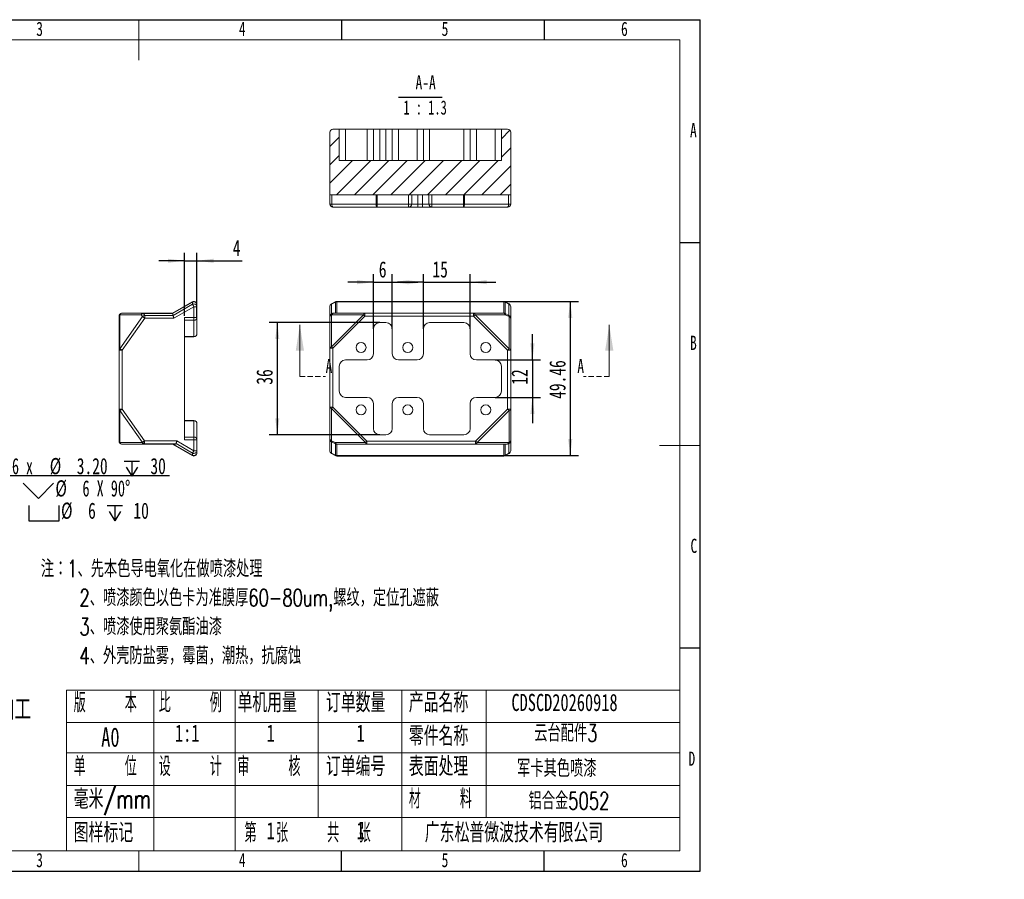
# Model space of a CAD drawing. Header units: millimetres. Extents: x 0 to 658, y -2 to 210.
# Tile 2 of 3: x 129 to 372, y -2 to 210. Entities that reach past the tile are written whole.
import ezdxf

# ---------------------------------------------------------------- set-up
doc = ezdxf.new("R2010")
doc.units = ezdxf.units.MM
doc.linetypes.add('HIDDEN', pattern=[1.905, 1.27, -0.635])
doc.layers.add('图框', color=7, linetype='Continuous')
doc.styles.add('SLDTEXTSTYLE0', font='TXT', dxfattribs={"width": 0.7})
doc.styles.add('SLDTEXTSTYLE1', font='TXT', dxfattribs={"width": 0.7, "bigfont": 'bigfont'})
doc.styles.add('SLDTEXTSTYLE3', font='TXT', dxfattribs={"width": 0.566667, "bigfont": 'bigfont'})
doc.styles.add('SLDTEXTSTYLE4', font='TXT', dxfattribs={"width": 0.633333})
doc.styles.add('SLDTEXTSTYLE5', font='TXT', dxfattribs={"width": 0.642857})
doc.dimstyles.new('SLDDIMSTYLE0', dxfattribs={"dimtxt": 4, "dimasz": 4.08, "dimexe": 0, "dimexo": 0.0625, "dimgap": 1, "dimtad": 0, "dimtih": 1, "dimtoh": 1, "dimlfac": 1.3, "dimrnd": 1e-09, "dimzin": 4, "dimdsep": 46, "dimtxsty": 'SLDTEXTSTYLE0', "dimblk1": 'NONE', "dimsah": 1, "dimcen": 0, "dimadec": 0, "dimazin": 1, "dimtfac": 1, "dimtmove": 0, "dimatfit": 3, "dimldrblk": 'NONE', "dimfxl": 0, "dimfrac": 2, "dimtolj": 1, "dimtzin": 12, "dimarcsym": 0})
doc.dimstyles.new('SLDDIMSTYLE1', dxfattribs={"dimtxt": 4, "dimasz": 4.08, "dimexe": 0, "dimexo": 0.0625, "dimgap": 1, "dimtad": 2, "dimlfac": 1.3, "dimrnd": 1e-09, "dimzin": 12, "dimdsep": 46, "dimtxsty": 'SLDTEXTSTYLE0', "dimsah": 1, "dimcen": 0.09, "dimadec": 0, "dimazin": 3, "dimtfac": 1, "dimtmove": 0, "dimatfit": 0, "dimfxl": 0, "dimfrac": 2, "dimtolj": 1, "dimtzin": 12, "dimarcsym": 0})
doc.dimstyles.new('SLDDIMSTYLE2', dxfattribs={"dimtxt": 4, "dimasz": 4.08, "dimexe": 0, "dimexo": 0.0625, "dimgap": 1, "dimtad": 2, "dimlfac": 1.3, "dimrnd": 1e-09, "dimzin": 12, "dimdsep": 46, "dimtxsty": 'SLDTEXTSTYLE0', "dimsah": 1, "dimcen": 0.09, "dimadec": 0, "dimazin": 3, "dimtfac": 1, "dimtofl": 0, "dimtmove": 0, "dimatfit": 3, "dimfxl": 0, "dimfrac": 2, "dimtolj": 1, "dimtzin": 12, "dimarcsym": 0})

# ---------------------------------------------------------------- blocks, each defined once
blk = doc.blocks.new('SW_NOTE_0')
at = {"layer": '图框', "color": 0, "attachment_point": 1, "style": 'SLDTEXTSTYLE1'}
for s, insert, char_height in [('\\M+1928D\\M+181461\\M+18141\\M+190E6\\M+1967B\\M+19046导电氧\\M+189BB\\M+18DDD\\M+198F4喷\\M+18EBD处\\M+1979D', (0, 5.46), 4.2333), ('2\\M+18141喷\\M+18EBD颜\\M+19046\\M+188C8\\M+19046卡为\\M+18F79\\M+1968C\\M+18CFA60-80um,\\M+19786纹\\M+18143\\M+192E8\\M+188CA\\M+18D45\\M+18ED5\\M+195C1', (9.53, -1.69), 4.23333), ('3\\M+18141喷\\M+18EBD\\M+18E67\\M+19770\\M+1E3DA氨酯\\M+196FB\\M+18EBD', (9.53, -8.83), 4.2333), ('4\\M+18141\\M+18A4F壳\\M+19668盐雾\\M+18143霉\\M+18BDB\\M+18143\\M+192AA热\\M+18143\\M+18D52\\M+19585蚀', (9.53, -15.98), 4.2333)]:
    blk.add_mtext(s, dxfattribs=dict(at, insert=insert, char_height=char_height))
blk = doc.blocks.new('SW_NOTE_1')
at = {"layer": '图框', "color": 0, "attachment_point": 1, "style": 'SLDTEXTSTYLE1'}
for s, insert, char_height in [('1\\M+18141\\M+1955C\\M+196CA\\M+195BD\\M+190AE\\M+18141\\M+19DD9锐\\M+18A70\\M+18141\\M+19DD9\\M+196D1\\M+18E68\\M+18141\\M+19DD9划\\M+18DAD\\M+18141\\M+19DD9变\\M+18C60', (0, 6.82), 5.29167), ('2\\M+18141\\M+18F8A\\M+1974C\\M+196A2\\M+1928D\\M+18EDA\\M+190A1\\M+18CF6\\M+18DB7\\M+18BCF\\M+188C2GB/T1084-2400f级\\M+189C1\\M+18D48', (0, -1.73), 5.29167), ('3\\M+18141\\M+196A2\\M+1928D\\M+18D45\\M+188CA\\M+18CF6\\M+18DB7\\M+18BCF\\M+188C2\\M+1817D0.1', (0, -10.29), 5.2917), ('4\\M+18141\\M+196A2\\M+1928D圆\\M+18A70\\M+18BCF为R1.5', (0, -18.85), 5.2917), ('5\\M+18141\\M+196A2\\M+1928D\\M+18EDA\\M+190A1\\M+18E51\\M+18FC6SERP\\M+195B6\\M+18C8F\\M+189C1\\M+18D48', (0, -27.4), 5.2917)]:
    blk.add_mtext(s, dxfattribs=dict(at, insert=insert, char_height=char_height))
blk = doc.blocks.new('SW_SYMBOL_HOLE_DEPTH')
at = {"layer": '图框', "color": 0}
for p, q in [((0, 875), (800, 875)), ((100, 555), (400, 75)), ((400, 875), (400, 75)), ((700, 555), (400, 75))]:
    blk.add_line(p, q, dxfattribs=at)
blk = doc.blocks.new('SW_SYMBOL_HOLE_SINK')
at = {"layer": '图框', "color": 0}
for p, q in [((0, 875), (800, 75)), ((800, 75), (1600, 875))]:
    blk.add_line(p, q, dxfattribs=at)
blk = doc.blocks.new('SW_SYMBOL_HOLE_SPOT')
at = {"layer": '图框', "color": 0}
for p, q in [((0, 875), (0, 75)), ((1600, 75), (1600, 875)), ((0, 75), (1600, 75))]:
    blk.add_line(p, q, dxfattribs=at)
blk = doc.blocks.new('_D')
at = {"layer": '图框'}
for p, q in [((115.17, 115.77), (117.48, 111.78)), ((117.48, 111.78), (125.65, 97.6)), ((125.65, 97.6), (166.11, 97.6))]:
    blk.add_line(p, q, dxfattribs=at)
blk.add_solid([(117.48, 111.78), (119.07, 107.99), (119.96, 108.5)], dxfattribs=at)
at = {"layer": '图框', "xscale": 0.004654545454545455, "yscale": 0.004654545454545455, "zscale": 0.004654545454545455}
for name, p in [('SW_SYMBOL_HOLE_DEPTH', (154.94, 97.09)), ('SW_SYMBOL_HOLE_SINK', (130.03, 91.59)), ('SW_SYMBOL_HOLE_SPOT', (131.43, 86.09)), ('SW_SYMBOL_HOLE_DEPTH', (150.75, 86.09))]:
    blk.add_blockref(name, p, dxfattribs=at)
at = {"layer": '图框', "char_height": 4, "attachment_point": 1}
for s, insert, style in [('%%c', (136.55, 101.91), 'SLDTEXTSTYLE0'), ('6 x', (127.24, 101.91), 'SLDTEXTSTYLE4'), ('3.20', (143.22, 101.91), 'SLDTEXTSTYLE0'), ('30', (161.38, 101.91), 'SLDTEXTSTYLE0'), ('%%c', (137.95, 96.41), 'SLDTEXTSTYLE0'), ('6 X 90°', (144.62, 96.41), 'SLDTEXTSTYLE5'), ('%%c', (139.34, 90.91), 'SLDTEXTSTYLE0'), ('6', (146.01, 90.91), 'SLDTEXTSTYLE0'), ('10', (157.19, 90.91), 'SLDTEXTSTYLE0')]:
    blk.add_mtext(s, dxfattribs=dict(at, insert=insert, style=style))
blk = doc.blocks.new('_NONE')
blk = doc.blocks.new('_D_6')
at = {"layer": '图框'}
for p, q in [((169.79, 136.97), (169.79, 152.54)), ((172.87, 136.58), (172.87, 152.54)), ((169.79, 150.54), (163.44, 150.54)), ((169.79, 150.54), (172.87, 150.54)), ((172.87, 150.54), (184.03, 150.54))]:
    blk.add_line(p, q, dxfattribs=at)
for points in [[(169.79, 150.54), (165.71, 151.05), (165.71, 150.03)], [(172.87, 150.54), (176.95, 150.03), (176.95, 151.05)]]:
    blk.add_solid(points, dxfattribs=at)
at = {"layer": '图框', "insert": (181.7, 155.7), "char_height": 4, "attachment_point": 1, "style": 'SLDTEXTSTYLE0'}
blk.add_mtext('4', dxfattribs=at)
blk = doc.blocks.new('_D_7')
at = {"layer": '图框'}
for p, q in [((248.53, 140.54), (266.94, 140.54)), ((264.94, 140.54), (264.94, 102.5)), ((248.53, 102.5), (266.94, 102.5))]:
    blk.add_line(p, q, dxfattribs=at)
for points in [[(264.94, 140.54), (264.43, 136.46), (265.45, 136.46)], [(264.94, 102.5), (265.45, 106.58), (264.43, 106.58)]]:
    blk.add_solid(points, dxfattribs=at)
at = {"layer": '图框', "insert": (259.78, 116.49), "char_height": 4, "attachment_point": 1, "rotation": 90, "style": 'SLDTEXTSTYLE0'}
blk.add_mtext('49.46', dxfattribs=at)
blk = doc.blocks.new('_D_8')
at = {"layer": '图框'}
for p, q in [((216.41, 133.78), (216.41, 147.26)), ((221.02, 133.78), (221.02, 147.26)), ((216.41, 145.26), (210.06, 145.26)), ((216.41, 145.26), (221.02, 145.26)), ((221.02, 145.26), (227.37, 145.26))]:
    blk.add_line(p, q, dxfattribs=at)
for points in [[(216.41, 145.26), (212.33, 145.77), (212.33, 144.75)], [(221.02, 145.26), (225.1, 144.75), (225.1, 145.77)]]:
    blk.add_solid(points, dxfattribs=at)
at = {"layer": '图框', "insert": (217.72, 150.42), "char_height": 4, "attachment_point": 1, "style": 'SLDTEXTSTYLE0'}
blk.add_mtext('6', dxfattribs=at)
blk = doc.blocks.new('_D_9')
at = {"layer": '图框'}
for p, q in [((217.95, 135.31), (190.68, 135.31)), ((192.68, 135.31), (192.68, 107.62)), ((217.95, 107.62), (190.68, 107.62))]:
    blk.add_line(p, q, dxfattribs=at)
for points in [[(192.68, 135.31), (192.17, 131.23), (193.18, 131.23)], [(192.68, 107.62), (193.18, 111.7), (192.17, 111.7)]]:
    blk.add_solid(points, dxfattribs=at)
at = {"layer": '图框', "insert": (187.52, 119.98), "char_height": 4, "attachment_point": 1, "rotation": 90, "style": 'SLDTEXTSTYLE0'}
blk.add_mtext('36', dxfattribs=at)
blk = doc.blocks.new('_D_10')
at = {"layer": '图框'}
for p, q in [((228.72, 133.78), (228.72, 147.26)), ((240.25, 133.78), (240.25, 147.26)), ((228.72, 145.26), (222.37, 145.26)), ((228.72, 145.26), (240.25, 145.26)), ((240.25, 145.26), (246.6, 145.26))]:
    blk.add_line(p, q, dxfattribs=at)
for points in [[(228.72, 145.26), (224.64, 145.77), (224.64, 144.75)], [(240.25, 145.26), (244.33, 144.75), (244.33, 145.77)]]:
    blk.add_solid(points, dxfattribs=at)
at = {"layer": '图框', "insert": (230.95, 150.42), "char_height": 4, "attachment_point": 1, "style": 'SLDTEXTSTYLE0'}
blk.add_mtext('15', dxfattribs=at)
blk = doc.blocks.new('_D_11')
at = {"layer": '图框'}
for p, q in [((255.62, 126.08), (255.62, 132.43)), ((246.41, 126.08), (257.62, 126.08)), ((255.62, 126.08), (255.62, 116.85)), ((246.41, 116.85), (257.62, 116.85)), ((255.62, 116.85), (255.62, 110.5))]:
    blk.add_line(p, q, dxfattribs=at)
for points in [[(255.62, 126.08), (256.13, 130.16), (255.11, 130.16)], [(255.62, 116.85), (255.11, 112.77), (256.13, 112.77)]]:
    blk.add_solid(points, dxfattribs=at)
at = {"layer": '图框', "insert": (250.46, 119.98), "char_height": 4, "attachment_point": 1, "rotation": 90, "style": 'SLDTEXTSTYLE0'}
blk.add_mtext('12', dxfattribs=at)
blk = doc.blocks.new('SW_NOTE_2')
at = {"layer": '图框', "color": 0}
blk.add_line((-2.76, -0.86), (7.98, -0.86), dxfattribs=at)
at = {"layer": '图框', "color": 0, "char_height": 3.5, "attachment_point": 2}
for s, insert, style in [('A-A', (3.94, 4.51), 'SLDTEXTSTYLE0'), ('1 : 1.3', (3.8, -1.7), 'SLDTEXTSTYLE5')]:
    blk.add_mtext(s, dxfattribs=dict(at, insert=insert, style=style))

msp = doc.modelspace()

# ---------------------------------------------------------------- hatches: boundary and pattern name
at = {"linetype": 'Continuous', "lineweight": 0}
h = msp.add_hatch(dxfattribs=at)
h.set_pattern_fill('ANSI31', angle=3e-322, style=0)
edge = h.paths.add_edge_path(flags=0)
edge.add_line((205.6394, 182.2275), (205.6394, 166.8428))
edge.add_line((205.6394, 166.8428), (250.2548, 166.8428))
edge.add_line((250.2548, 166.8428), (250.2548, 182.2275))
edge.add_arc((249.4856, 182.2275), 0.7692, 0, 90)
edge.add_line((249.4856, 182.9967), (247.9471, 182.9967))
edge.add_line((247.9471, 182.9967), (247.9471, 175.3044))
edge.add_line((247.9471, 175.3044), (207.9471, 175.3044))
edge.add_line((207.9471, 175.3044), (207.9471, 182.9967))
edge.add_line((207.9471, 182.9967), (206.4087, 182.9967))
edge.add_arc((206.4087, 182.2275), 0.7692, 90, 180)

# ---------------------------------------------------------------- linework, layer by layer
at = {"color": 7, "linetype": 'Continuous', "lineweight": 15}
for p, q in [((205.6394, 182.2275), (205.6394, 166.8428)), ((206.4087, 182.9967), (207.9471, 182.9967)), ((207.9471, 175.3044), (207.9471, 182.9967)), ((207.9471, 182.9967), (209.4856, 182.9967)), ((209.4856, 182.9967), (209.4856, 175.3044)), ((214.8702, 182.9967), (209.4856, 182.9967)), ((214.8702, 175.3044), (214.8702, 182.9967)), ((214.8702, 182.9967), (216.4087, 182.9967)), ((216.4087, 182.9967), (216.4087, 175.3044)), ((216.4087, 182.9967), (217.9471, 182.9967)), ((217.9471, 182.9967), (217.9471, 175.3044)), ((219.4856, 182.9967), (217.9471, 182.9967)), ((219.4856, 175.3044), (219.4856, 182.9967)), ((219.4856, 182.9967), (221.0241, 182.9967)), ((221.0241, 175.3044), (221.0241, 182.9967)), ((221.0241, 182.9967), (222.5625, 182.9967)), ((222.5625, 182.9967), (222.5625, 175.3044)), ((227.1779, 182.9967), (222.5625, 182.9967)), ((227.1779, 175.3044), (227.1779, 182.9967)), ((227.1779, 182.9967), (228.7164, 182.9967)), ((228.7164, 182.9967), (228.7164, 175.3044)), ((228.7164, 182.9967), (230.2548, 182.9967)), ((230.2548, 182.9967), (230.2548, 175.3044)), ((238.7164, 182.9967), (230.2548, 182.9967)), ((238.7164, 175.3044), (238.7164, 182.9967)), ((238.7164, 182.9967), (240.2548, 182.9967)), ((240.2548, 175.3044), (240.2548, 182.9967)), ((240.2548, 182.9967), (241.7933, 182.9967)), ((241.7933, 182.9967), (241.7933, 175.3044)), ((246.4087, 182.9967), (241.7933, 182.9967)), ((246.4087, 175.3044), (246.4087, 182.9967)), ((246.4087, 182.9967), (247.9471, 182.9967)), ((247.9471, 182.9967), (247.9471, 175.3044)), ((247.9471, 182.9967), (249.4856, 182.9967)), ((250.2548, 166.8428), (250.2548, 182.2275)), ((247.9471, 175.3044), (207.9471, 175.3044)), ((205.6394, 166.8428), (250.2548, 166.8428)), ((205.6394, 164.5351), (205.6394, 166.8428)), ((206.1439, 166.8428), (206.1439, 164.5351)), ((217.0497, 164.5351), (217.0497, 166.8428)), ((217.3145, 166.8428), (217.3145, 164.5351)), ((225.0625, 164.5351), (225.0625, 166.8428)), ((225.8317, 166.8428), (225.8317, 164.5351)), ((227.3702, 166.8428), (227.3702, 164.5351)), ((228.5241, 164.5351), (228.5241, 166.8428)), ((230.0625, 164.5351), (230.0625, 166.8428)), ((230.8317, 166.8428), (230.8317, 164.5351)), ((238.5798, 164.5351), (238.5798, 166.8428)), ((238.8446, 166.8428), (238.8446, 164.5351)), ((249.7504, 164.5351), (249.7504, 166.8428)), ((250.2548, 166.8428), (250.2548, 164.5351)), ((205.6394, 164.5351), (206.1439, 164.5351)), ((206.1439, 164.5351), (217.0497, 164.5351)), ((217.3145, 163.7659), (206.4087, 163.7659)), ((217.0497, 164.5351), (217.3145, 164.5351)), ((217.3145, 163.7659), (217.3145, 164.5351)), ((217.3145, 164.5351), (225.0625, 164.5351)), ((225.0625, 163.7659), (217.3145, 163.7659)), ((225.0625, 163.7659), (225.0625, 164.5351)), ((225.0625, 164.5351), (225.8317, 164.5351)), ((227.3702, 163.7659), (225.0625, 163.7659)), ((225.8317, 164.5351), (227.3702, 164.5351)), ((227.3702, 163.7659), (227.3702, 164.5351)), ((227.3702, 164.5351), (228.5241, 164.5351)), ((228.5241, 163.7659), (227.3702, 163.7659)), ((228.5241, 163.7659), (228.5241, 164.5351)), ((228.5241, 164.5351), (230.0625, 164.5351)), ((230.8317, 163.7659), (228.5241, 163.7659)), ((230.0625, 164.5351), (230.8317, 164.5351)), ((230.8317, 164.5351), (238.5798, 164.5351)), ((230.8317, 164.5351), (230.8317, 163.7659)), ((238.5798, 163.7659), (230.8317, 163.7659)), ((238.5798, 164.5351), (238.5798, 163.7659)), ((238.5798, 164.5351), (238.8446, 164.5351)), ((249.4856, 163.7659), (238.5798, 163.7659)), ((238.8446, 164.5351), (249.7504, 164.5351)), ((249.7504, 164.5351), (250.2548, 164.5351)), ((166.8358, 137.6212), (171.714, 140.4376)), ((171.7546, 140.3673), (166.8576, 137.54)), ((166.985, 137.0646), (171.7546, 139.8184)), ((172.0986, 139.2225), (167.1693, 136.3766)), ((171.7546, 139.8184), (171.7546, 140.3673)), ((172.0986, 136.5816), (172.0986, 139.2225)), ((172.0986, 139.2225), (172.8678, 139.2225)), ((172.8678, 139.7715), (172.8678, 139.2225)), ((172.8678, 139.2225), (172.8678, 136.5816)), ((205.6394, 136.8026), (205.6394, 139.2225)), ((206.9749, 140.4376), (206.0241, 139.8887)), ((207.0155, 140.3673), (206.0647, 139.8184)), ((206.0647, 139.8184), (206.0647, 137.4907)), ((207.0155, 137.6212), (207.0155, 140.3673)), ((248.5348, 140.5407), (207.3595, 140.5407)), ((207.3595, 140.4376), (207.3595, 137.6212)), ((248.5348, 140.4376), (207.3595, 140.4376)), ((248.5348, 137.6212), (248.5348, 140.4376)), ((248.8788, 140.3673), (248.8788, 137.54)), ((249.8296, 139.8184), (248.8788, 140.3673)), ((249.8702, 139.8887), (248.9194, 140.4376)), ((249.8296, 137.0646), (249.8296, 139.8184)), ((250.2548, 139.2225), (250.2548, 136.3766)), ((153.6371, 128.4678), (153.6371, 136.852)), ((153.8624, 137.2366), (153.8624, 128.8524)), ((159.1186, 137.2366), (153.8624, 137.2366)), ((153.8624, 128.8524), (159.4547, 136.7612)), ((154.4063, 137.6212), (159.6625, 137.6212)), ((159.9987, 136.3766), (154.4063, 128.4678)), ((159.4547, 136.7612), (159.1186, 137.2366)), ((159.6625, 137.6212), (159.6625, 137.54)), ((159.6625, 137.6212), (166.8358, 137.6212)), ((159.6625, 137.54), (159.9987, 137.0646)), ((166.8576, 137.54), (159.6625, 137.54)), ((159.9987, 136.3766), (159.9987, 137.0646)), ((159.9987, 137.0646), (166.985, 137.0646)), ((167.1693, 136.3766), (159.9987, 136.3766)), ((166.8576, 137.54), (166.985, 137.0646)), ((169.7909, 136.5816), (172.0986, 136.5816)), ((169.7909, 136.5816), (169.7909, 106.3532)), ((172.0986, 135.8594), (172.0986, 136.5816)), ((172.0986, 136.5816), (172.8678, 136.5816)), ((172.8678, 136.5816), (172.8678, 132.5828)), ((205.6394, 128.957), (205.6394, 136.8026)), ((206.0241, 129.3417), (213.919, 137.2366)), ((206.1597, 137.2366), (206.0241, 137.1873)), ((206.0241, 137.1873), (206.0241, 129.3417)), ((206.1456, 137.5255), (206.2812, 137.5749)), ((213.919, 137.2366), (206.1597, 137.2366)), ((214.3036, 136.852), (206.4087, 128.957)), ((206.5443, 137.6212), (214.3036, 137.6212)), ((214.3036, 136.852), (214.3036, 137.6212)), ((214.3036, 137.6212), (241.1014, 137.6212)), ((241.1014, 136.852), (214.3036, 136.852)), ((241.1014, 136.852), (241.1014, 137.6212)), ((241.1014, 137.6212), (248.5348, 137.6212)), ((249.4856, 128.4678), (241.1014, 136.852)), ((241.486, 137.2366), (249.8702, 128.8524)), ((248.9194, 137.2366), (241.486, 137.2366)), ((248.8788, 137.54), (249.8296, 137.0646)), ((249.8702, 136.7612), (248.9194, 137.2366)), ((249.8702, 128.8524), (249.8702, 136.7612)), ((250.2548, 136.3766), (250.2548, 128.4678)), ((172.0986, 135.8594), (169.7909, 135.8594)), ((172.0986, 131.8606), (172.0986, 135.8594)), ((216.4087, 133.7751), (216.4087, 127.6212)), ((219.4856, 135.3136), (217.9471, 135.3136)), ((221.0241, 127.6212), (221.0241, 133.7751)), ((228.7164, 133.7751), (228.7164, 127.6212)), ((238.7164, 135.3136), (230.2548, 135.3136)), ((240.2548, 127.6212), (240.2548, 133.7751)), ((169.7909, 131.8606), (172.0986, 131.8606)), ((172.0986, 131.8136), (169.7909, 131.8136)), ((172.0986, 131.8136), (172.0986, 131.8606)), ((206.4087, 128.957), (205.6394, 128.957)), ((205.6394, 114.467), (205.6394, 128.957)), ((206.4087, 128.957), (206.4087, 114.467)), ((153.6371, 128.4678), (154.4063, 128.4678)), ((153.6371, 113.9778), (153.6371, 128.4678)), ((154.4063, 128.4678), (154.4063, 113.9778)), ((249.4856, 113.9778), (249.4856, 128.4678)), ((250.2548, 128.4678), (249.4856, 128.4678)), ((250.2548, 128.4678), (250.2548, 113.9778)), ((207.9471, 124.5443), (207.9471, 118.3905)), ((214.8702, 126.0828), (209.4856, 126.0828)), ((227.1779, 126.0828), (222.5625, 126.0828)), ((246.4087, 126.0828), (241.7933, 126.0828)), ((247.9471, 118.3905), (247.9471, 124.5443)), ((209.4856, 116.852), (214.8702, 116.852)), ((222.5625, 116.852), (227.1779, 116.852)), ((241.7933, 116.852), (246.4087, 116.852)), ((206.4087, 114.467), (205.6394, 114.467)), ((205.6394, 106.5582), (205.6394, 114.467)), ((206.4087, 114.467), (214.7929, 106.0828)), ((216.4087, 115.3136), (216.4087, 109.1597)), ((221.0241, 109.1597), (221.0241, 115.3136)), ((228.7164, 115.3136), (228.7164, 109.1597)), ((240.2548, 109.1597), (240.2548, 115.3136)), ((153.6371, 113.9778), (154.4063, 113.9778)), ((153.6371, 106.0828), (153.6371, 113.9778)), ((159.41, 105.7475), (153.8624, 113.5931)), ((153.8624, 113.5931), (153.8624, 105.6982)), ((154.4063, 113.9778), (159.954, 106.1322)), ((214.4083, 105.6982), (206.0241, 114.0824)), ((206.0241, 114.0824), (206.0241, 106.1736)), ((241.5906, 106.0828), (249.4856, 113.9778)), ((249.8702, 113.5931), (241.9752, 105.6982)), ((250.2548, 113.9778), (249.4856, 113.9778)), ((249.8702, 105.7475), (249.8702, 113.5931)), ((250.2548, 113.9778), (250.2548, 106.1322)), ((169.7909, 111.1212), (172.0986, 111.1212)), ((172.0986, 111.0742), (169.7909, 111.0742)), ((172.0986, 111.0742), (172.0986, 111.1212)), ((172.0986, 107.0754), (172.0986, 111.0742)), ((172.8678, 110.352), (172.8678, 106.3532)), ((169.7909, 107.0754), (172.0986, 107.0754)), ((172.0986, 106.3532), (172.0986, 107.0754)), ((217.9471, 107.6212), (219.4856, 107.6212)), ((230.2548, 107.6212), (238.7164, 107.6212)), ((153.8624, 105.6982), (159.349, 105.6982)), ((159.893, 105.3136), (154.4063, 105.3136)), ((159.349, 105.6982), (159.41, 105.7475)), ((159.954, 105.4093), (159.893, 105.3599)), ((159.893, 105.3599), (167.6522, 105.3599)), ((159.893, 105.3136), (159.893, 105.3599)), ((167.4694, 105.3136), (159.893, 105.3136)), ((159.954, 106.1322), (167.9073, 106.1322)), ((159.954, 105.4093), (159.954, 106.1322)), ((167.7023, 105.4093), (159.954, 105.4093)), ((171.714, 102.4971), (166.8358, 105.3136)), ((166.9982, 105.3136), (171.7546, 102.5675)), ((167.7023, 105.4093), (167.6522, 105.3599)), ((171.7546, 103.1164), (167.7229, 105.4441)), ((167.9073, 106.1322), (172.0986, 103.7123)), ((172.0986, 106.3532), (169.7909, 106.3532)), ((172.0986, 103.7123), (172.0986, 106.3532)), ((172.8678, 106.3532), (172.0986, 106.3532)), ((172.8678, 106.3532), (172.8678, 103.7123)), ((205.6394, 103.7123), (205.6394, 106.5582)), ((206.0241, 106.1736), (206.9749, 105.6982)), ((207.0155, 105.3948), (206.0647, 105.8702)), ((206.0647, 105.8702), (206.0647, 103.1164)), ((206.9749, 105.6982), (214.4083, 105.6982)), ((207.0155, 102.5675), (207.0155, 105.3948)), ((214.7929, 105.3136), (207.3595, 105.3136)), ((207.3595, 105.3136), (207.3595, 102.4971)), ((214.7929, 106.0828), (241.5906, 106.0828)), ((214.7929, 105.3136), (214.7929, 106.0828)), ((241.5906, 105.3136), (214.7929, 105.3136)), ((241.5906, 105.3136), (241.5906, 106.0828)), ((249.35, 105.3136), (241.5906, 105.3136)), ((241.9752, 105.6982), (249.7346, 105.6982)), ((248.5348, 102.4971), (248.5348, 105.3136)), ((248.8788, 105.3136), (248.8788, 102.5675)), ((249.7487, 105.4093), (249.6131, 105.3599)), ((249.7346, 105.6982), (249.8702, 105.7475)), ((249.8296, 103.1164), (249.8296, 105.4441)), ((250.2548, 106.1322), (250.2548, 103.7123)), ((171.7546, 102.5675), (171.7546, 103.1164)), ((172.8678, 103.7123), (172.0986, 103.7123)), ((172.8678, 103.7123), (172.8678, 103.1633)), ((206.0241, 103.0461), (206.9749, 102.4971)), ((206.0647, 103.1164), (207.0155, 102.5675)), ((207.3595, 102.4971), (248.5348, 102.4971)), ((207.3595, 102.3941), (248.5348, 102.3941)), ((248.8788, 102.5675), (249.8296, 103.1164)), ((248.9194, 102.4971), (249.8702, 103.0461))]:
    msp.add_line(p, q, dxfattribs=at)
at = {"color": 8, "linetype": 'Continuous', "lineweight": 15}
for p, q in [((207.3595, 140.4376), (207.3595, 140.5407)), ((248.5348, 140.4376), (248.5348, 140.5407)), ((207.3595, 102.4971), (207.3595, 102.3941)), ((248.5348, 102.4971), (248.5348, 102.3941))]:
    msp.add_line(p, q, dxfattribs=at)
at = {"color": 7, "linetype": 'Continuous', "lineweight": 0}
for p, q in [((198.2501, 122.0074), (198.2501, 134.7074)), ((274.5673, 122.0074), (274.5673, 134.7074))]:
    msp.add_line(p, q, dxfattribs=at)
at = {"color": 7, "linetype": 'HIDDEN', "lineweight": 0}
for p, q in [((198.2501, 122.0074), (204.6001, 122.0074)), ((274.5673, 122.0074), (268.2173, 122.0074))]:
    msp.add_line(p, q, dxfattribs=at)
at = {"color": 7, "linetype": 'Continuous', "lineweight": 15, "flags": 128}
for points in [[(206.4087, 163.7659), (206.357, 163.7807), (206.3073, 163.8245), (206.2615, 163.8956), (206.2214, 163.9912), (206.1885, 164.1078), (206.164, 164.2408), (206.1489, 164.3851), (206.1439, 164.5351)], [(217.3145, 163.7659), (217.2628, 163.7807), (217.2131, 163.8245), (217.1674, 163.8956), (217.1272, 163.9912), (217.0943, 164.1078), (217.0698, 164.2408), (217.0548, 164.3851), (217.0497, 164.5351)], [(238.8446, 164.5351), (238.8395, 164.3851), (238.8244, 164.2408), (238.8, 164.1078), (238.767, 163.9912), (238.7269, 163.8956), (238.6811, 163.8245), (238.6314, 163.7807), (238.5798, 163.7659)], [(249.7504, 164.5351), (249.7453, 164.3851), (249.7302, 164.2408), (249.7058, 164.1078), (249.6728, 163.9912), (249.6327, 163.8956), (249.5869, 163.8245), (249.5373, 163.7807), (249.4856, 163.7659)], [(171.7546, 140.3673), (171.7452, 140.3836), (171.737, 140.3978), (171.73, 140.4099), (171.7243, 140.4198), (171.7198, 140.4276), (171.7166, 140.4332), (171.7146, 140.4365), (171.714, 140.4376)], [(172.0986, 139.2225), (172.0455, 139.3144), (171.9935, 139.4046), (171.9435, 139.4912), (171.8964, 139.5727), (171.8532, 139.6476), (171.8147, 139.7143), (171.7816, 139.7716), (171.7546, 139.8184)], [(159.9987, 136.3766), (159.9167, 136.4346), (159.8361, 136.4915), (159.7583, 136.5466), (159.6846, 136.5987), (159.6163, 136.647), (159.5545, 136.6906), (159.5004, 136.7289), (159.4547, 136.7612)], [(166.8358, 137.6212), (166.8383, 137.6121), (166.8456, 137.5848), (166.8576, 137.54)], [(166.985, 137.0646), (167.005, 136.9898), (167.0306, 136.8942), (167.061, 136.781), (167.095, 136.6541), (167.1315, 136.5177), (167.1693, 136.3766)], [(214.3036, 136.852), (214.2503, 136.9053), (214.1975, 136.9581), (214.1457, 137.0099), (214.0955, 137.0602), (214.0472, 137.1084), (214.0015, 137.1542), (213.9586, 137.1971), (213.919, 137.2366)], [(241.1014, 136.852), (241.1547, 136.9053), (241.2075, 136.9581), (241.2593, 137.0099), (241.3095, 137.0602), (241.3578, 137.1084), (241.4036, 137.1542), (241.4464, 137.1971), (241.486, 137.2366)], [(248.9194, 137.2366), (248.9294, 137.295), (248.9351, 137.3485), (248.9364, 137.3966), (248.9334, 137.4388), (248.926, 137.4746), (248.9143, 137.5036), (248.8985, 137.5255), (248.8788, 137.54)], [(249.8702, 136.7612), (249.8802, 136.8196), (249.8859, 136.8731), (249.8872, 136.9212), (249.8842, 136.9634), (249.8768, 136.9992), (249.8651, 137.0282), (249.8494, 137.0501), (249.8296, 137.0646)], [(154.4063, 128.4678), (154.3243, 128.5258), (154.2437, 128.5827), (154.1659, 128.6377), (154.0922, 128.6898), (154.0239, 128.7381), (153.9622, 128.7818), (153.908, 128.8201), (153.8624, 128.8524)], [(206.4087, 128.957), (206.3554, 129.0104), (206.3026, 129.0632), (206.2508, 129.1149), (206.2005, 129.1652), (206.1523, 129.2134), (206.1065, 129.2592), (206.0636, 129.3021), (206.0241, 129.3417)], [(249.8702, 128.8524), (249.8307, 128.8129), (249.7878, 128.77), (249.742, 128.7242), (249.6937, 128.6759), (249.6435, 128.6257), (249.5917, 128.5739), (249.5389, 128.5211), (249.4856, 128.4678)], [(206.4087, 114.467), (206.3554, 114.4137), (206.3026, 114.3609), (206.2508, 114.3091), (206.2005, 114.2589), (206.1523, 114.2106), (206.1065, 114.1648), (206.0636, 114.1219), (206.0241, 114.0824)], [(153.8624, 113.5931), (153.908, 113.6254), (153.9622, 113.6637), (154.0239, 113.7074), (154.0922, 113.7557), (154.1659, 113.8078), (154.2437, 113.8628), (154.3243, 113.9198), (154.4063, 113.9778)], [(249.8702, 113.5931), (249.8307, 113.6327), (249.7878, 113.6756), (249.742, 113.7214), (249.6937, 113.7696), (249.6435, 113.8199), (249.5917, 113.8716), (249.5389, 113.9244), (249.4856, 113.9778)], [(159.41, 105.7475), (159.4557, 105.7798), (159.5099, 105.8181), (159.5716, 105.8618), (159.6399, 105.9101), (159.7136, 105.9622), (159.7914, 106.0172), (159.872, 106.0742), (159.954, 106.1322)], [(167.9073, 106.1322), (167.8694, 105.991), (167.8329, 105.8547), (167.7989, 105.7277), (167.7686, 105.6145), (167.7429, 105.5189), (167.7229, 105.4441)], [(206.0241, 106.1736), (206.0141, 106.1152), (206.0084, 106.0617), (206.007, 106.0136), (206.0101, 105.9714), (206.0175, 105.9356), (206.0291, 105.9066), (206.0449, 105.8847), (206.0647, 105.8702)], [(206.9749, 105.6982), (206.9649, 105.6398), (206.9592, 105.5863), (206.9579, 105.5382), (206.9609, 105.496), (206.9683, 105.4602), (206.9799, 105.4312), (206.9957, 105.4093), (207.0155, 105.3948)], [(214.4083, 105.6982), (214.4478, 105.7377), (214.4907, 105.7806), (214.5365, 105.8264), (214.5847, 105.8746), (214.635, 105.9249), (214.6868, 105.9767), (214.7396, 106.0295), (214.7929, 106.0828)], [(241.9752, 105.6982), (241.9357, 105.7377), (241.8928, 105.7806), (241.847, 105.8264), (241.7988, 105.8746), (241.7485, 105.9249), (241.6967, 105.9767), (241.6439, 106.0295), (241.5906, 106.0828)], [(171.714, 102.4971), (171.7146, 102.4983), (171.7166, 102.5016), (171.7198, 102.5072), (171.7243, 102.515), (171.73, 102.5249), (171.737, 102.537), (171.7452, 102.5512), (171.7546, 102.5675)], [(171.7546, 103.1164), (171.7816, 103.1632), (171.8147, 103.2205), (171.8532, 103.2872), (171.8964, 103.3621), (171.9435, 103.4436), (171.9935, 103.5302), (172.0455, 103.6204), (172.0986, 103.7123)]]:
    msp.add_lwpolyline(points, dxfattribs=at)
at = {"color": 8, "linetype": 'Continuous', "lineweight": 15, "flags": 128}
for points in [[(206.0647, 139.8184), (206.0325, 139.8741), (206.0241, 139.8887)], [(207.0155, 140.3673), (206.9833, 140.4231), (206.9749, 140.4376)], [(248.8788, 140.3673), (248.911, 140.4231), (248.9194, 140.4376)], [(249.8296, 139.8184), (249.8618, 139.8741), (249.8702, 139.8887)], [(206.0647, 103.1164), (206.0325, 103.0607), (206.0241, 103.0461)], [(207.0155, 102.5675), (206.9833, 102.5117), (206.9749, 102.4971)], [(248.8788, 102.5675), (248.911, 102.5117), (248.9194, 102.4971)], [(249.8296, 103.1164), (249.8618, 103.0607), (249.8702, 103.0461)]]:
    msp.add_lwpolyline(points, dxfattribs=at)
at = {"color": 7, "linetype": 'Continuous', "lineweight": 15}
for centre in [(213.3317, 129.1597), (224.8702, 129.1597), (244.101, 129.1597), (213.3317, 113.7751), (224.8702, 113.7751), (244.101, 113.7751)]:
    msp.add_circle(centre, 1.2308, dxfattribs=at)
for centre, radius, start, end in [((206.4087, 182.2275), 0.7692, 90, 180), ((249.4856, 182.2275), 0.7692, 0, 90), ((206.4087, 164.5351), 0.7692, 180, 270), ((225.0625, 164.5351), 0.7692, 270, 0), ((230.8317, 164.5351), 0.7692, 180, 270), ((249.4856, 164.5351), 0.7692, 270, 0), ((172.0986, 139.7715), 0.7692, 0, 120), ((172.1045, 139.6831), 0.7684, 6.600312, 117.085357), ((172.1045, 139.1342), 0.7684, 6.600311, 117.085356), ((206.4087, 139.2225), 0.7692, 120, 180), ((206.3034, 139.1983), 0.6644, 111.061424, 177.91186), ((207.3595, 139.7715), 0.7692, 90, 120), ((207.3577, 139.5701), 0.8676, 89.879732, 113.229285), ((248.5348, 139.7715), 0.7692, 60, 90), ((248.5366, 139.57), 0.8676, 66.771021, 90.119962), ((249.5908, 139.1983), 0.6644, 2.087902, 68.938643), ((249.4856, 139.2225), 0.7692, 0, 60), ((154.4063, 136.852), 0.7692, 90, 180), ((154.1181, 136.8285), 0.4816, 122.074749, 177.202824), ((154.4359, 137.0024), 0.6195, 92.741235, 157.787562), ((159.6921, 137.0024), 0.6195, 92.741319, 157.787478), ((159.7938, 136.6655), 0.8844, 98.535084, 139.770858), ((160.1299, 136.1901), 0.8844, 98.535229, 139.770713), ((172.1214, 136.6059), 0.7468, 268.251285, 358.137387), ((206.4087, 136.8026), 0.7692, 110, 180), ((206.1079, 136.7188), 0.4759, 100.143358, 169.856756), ((206.3452, 137.2628), 0.3299, 127.23151, 193.242134), ((206.4808, 137.3122), 0.3299, 127.232349, 193.241603), ((206.6281, 137.1528), 0.4759, 100.143023, 169.85709), ((206.5443, 136.852), 0.7692, 90, 110), ((214.3874, 137.1528), 0.4759, 100.142903, 169.857204), ((241.0176, 137.1528), 0.4759, 10.143211, 79.856789), ((248.451, 137.1528), 0.4759, 10.142649, 79.856924), ((248.5348, 136.852), 0.7692, 63.434949, 90), ((249.4856, 136.3766), 0.7692, 360, 63.434949), ((249.7864, 136.2928), 0.4758, 10.142444, 79.857556), ((217.9471, 133.7751), 1.5385, 90, 180), ((219.4856, 133.7751), 1.5385, 0, 90), ((230.2548, 133.7751), 1.5385, 90, 180), ((238.7164, 133.7751), 1.5385, 0, 90), ((172.1214, 132.6071), 0.7468, 268.251296, 358.137375), ((172.0986, 132.5828), 0.7692, 270, 0), ((154.1181, 128.4443), 0.4816, 122.074686, 177.202888), ((206.1079, 128.8732), 0.4759, 100.143595, 169.856519), ((249.7864, 128.384), 0.4759, 10.142816, 79.856757), ((214.8702, 127.6212), 1.5385, 270, 0), ((222.5625, 127.6212), 1.5385, 180, 270), ((227.1779, 127.6212), 1.5385, 270, 0), ((241.7933, 127.6212), 1.5385, 180, 270), ((209.4856, 124.5443), 1.5385, 90, 180), ((246.4087, 124.5443), 1.5385, 0, 90), ((209.4856, 118.3905), 1.5385, 180, 270), ((214.8702, 115.3136), 1.5385, 0, 90), ((222.5625, 115.3136), 1.5385, 90, 180), ((227.1779, 115.3136), 1.5385, 0, 90), ((241.7933, 115.3136), 1.5385, 90, 180), ((246.4087, 118.3905), 1.5385, 270, 0), ((206.1079, 114.5508), 0.4759, 190.142975, 259.857018), ((154.1181, 114.0013), 0.4816, 182.797456, 237.924877), ((249.7864, 114.0616), 0.4758, 280.142709, 349.857611), ((172.0986, 110.352), 0.7692, 0, 90), ((172.1214, 110.3277), 0.7468, 1.862648, 91.748624), ((172.1214, 106.3289), 0.7468, 1.862422, 91.74885), ((217.9471, 109.1597), 1.5385, 180, 270), ((219.4856, 109.1597), 1.5385, 270, 0), ((230.2548, 109.1597), 1.5385, 180, 270), ((238.7164, 109.1597), 1.5385, 270, 0), ((154.1181, 106.1063), 0.4816, 182.797038, 237.925668), ((154.4063, 106.0828), 0.7692, 180, 270), ((154.4359, 105.9324), 0.6195, 202.21224, 267.258862), ((160.0274, 106.1826), 0.8336, 215.531176, 260.720129), ((159.9226, 105.9324), 0.6195, 202.212022, 267.25908), ((160.0884, 106.232), 0.8335, 215.531374, 260.720366), ((206.1079, 106.642), 0.4759, 190.143044, 259.856949), ((206.4087, 106.5582), 0.7692, 180, 243.434949), ((207.4433, 105.782), 0.4759, 190.143129, 259.856871), ((207.3595, 106.0828), 0.7692, 243.434949, 270), ((214.8767, 105.782), 0.4759, 190.143215, 259.856785), ((241.5068, 105.782), 0.4759, 280.143307, 349.856586), ((249.2662, 105.782), 0.4759, 280.143172, 349.857148), ((249.35, 106.0828), 0.7692, 270, 290), ((249.4135, 105.6226), 0.3299, 307.23181, 13.242169), ((249.4856, 106.1322), 0.7692, 290, 0), ((249.5491, 105.672), 0.3299, 307.231054, 13.242104), ((249.7864, 106.2159), 0.4758, 280.142699, 349.857621), ((172.0986, 103.1633), 0.7692, 240, 0), ((172.1045, 103.8006), 0.7684, 242.914451, 353.399832), ((172.1045, 103.2516), 0.7684, 242.914659, 353.399624), ((206.4087, 103.7123), 0.7692, 180, 240), ((206.3034, 103.7365), 0.6644, 182.088257, 248.938402), ((207.3595, 103.1633), 0.7692, 240, 270), ((207.3577, 103.3647), 0.8676, 246.770414, 270.120834), ((248.5366, 103.3647), 0.8676, 269.879473, 293.229279), ((248.5348, 103.1633), 0.7692, 270, 300), ((249.5908, 103.7365), 0.6644, 291.06153, 357.911981), ((249.4856, 103.7123), 0.7692, 300, 0)]:
    msp.add_arc(centre, radius, start, end, dxfattribs=at)
for centre, start_param, end_param in [((166.1371, 106.0828), 5.85464933, 6.20371518), ((166.1872, 106.1322), 6.20371518, 6.31829694)]:
    msp.add_ellipse(centre, major_axis=(1.5315, -0.6997), ratio=0.20871215, start_param=start_param, end_param=end_param, dxfattribs=at)
at = {"color": 7, "linetype": 'Continuous', "lineweight": 0}
for points in [[(198.2501, 134.7074), (197.2341, 128.3574), (199.2661, 128.3574)], [(274.5673, 134.7074), (273.5513, 128.3574), (275.5833, 128.3574)]]:
    msp.add_solid(points, dxfattribs=at)
at = {"layer": '图框'}
for p, q in [((0, 210), (297, 210)), ((208.5, 210), (208.5, 205)), ((258.5, 210), (258.5, 205)), ((297, 0), (297, 210)), ((297, 155), (292, 155)), ((297, 55), (292, 55)), ((208.5, 0), (208.5, 5)), ((258.5, 0), (258.5, 5)), ((0, 0), (297, 0))]:
    msp.add_line(p, q, dxfattribs=at)
at = {"layer": '图框', "lineweight": 15}
for p, q in [((158.5, 210), (158.5, 200)), ((297, 105), (287, 105)), ((140.6855, 44.6376), (140.6855, 5)), ((140.6855, 44.6376), (292, 44.6376)), ((162.2134, 44.6376), (162.2134, 5)), ((182.3168, 44.6376), (182.3168, 5)), ((202.7866, 44.6376), (202.7866, 13.2072)), ((223.3713, 44.6376), (223.3713, 5)), ((244.1827, 44.6376), (244.1827, 13.2072)), ((140.6855, 36.639), (292, 36.639)), ((140.6855, 29.162), (292, 29.162)), ((140.6855, 21.1634), (292, 21.1634)), ((140.6855, 13.2072), (292, 13.2072)), ((25, 5), (292, 5)), ((158.5, 0), (158.5, 5))]:
    msp.add_line(p, q, dxfattribs=at)
at = {"layer": '图框', "linetype": 'Continuous', "lineweight": 15}
for p in [(25, 205), (292, 5)]:
    msp.add_line(p, (292, 205), dxfattribs=at)

# ---------------------------------------------------------------- block references
at = {"layer": '图框'}
for name, p in [('SW_NOTE_2', (225.3367, 191.7948)), ('SW_NOTE_0', (134.3451, 71.2644)), ('SW_NOTE_1', (27.572, 44.2672))]:
    msp.add_blockref(name, p, dxfattribs=at)

# ---------------------------------------------------------------- texts
at = {"color": 7, "linetype": 'Continuous', "char_height": 3.5, "attachment_point": 1, "style": 'SLDTEXTSTYLE0'}
for insert in [(204.6001, 126.3391), (266.6875, 126.3391)]:
    msp.add_mtext('A', dxfattribs=dict(at, insert=insert))
at = {"layer": '图框'}
for s, insert, char_height, attachment_point, style in [('3', (134.0444, 209.4973), 3.5, 2, 'SLDTEXTSTYLE0'), ('4', (184.0444, 209.4973), 3.5, 2, 'SLDTEXTSTYLE0'), ('5', (234.0444, 209.4973), 3.5, 2, 'SLDTEXTSTYLE0'), ('6', (278.2969, 209.4973), 3.5, 2, 'SLDTEXTSTYLE0'), ('A', (295.3203, 184.4973), 3.5, 2, 'SLDTEXTSTYLE0'), ('B', (295.3203, 132.0551), 3.5, 2, 'SLDTEXTSTYLE0'), ('C', (295.4273, 81.9973), 3.5, 2, 'SLDTEXTSTYLE0'), ('\\M+194C5    \\M+1967B', (142.4579, 43.9381), 4.7625, 1, 'SLDTEXTSTYLE3'), ('\\M+194E4    \\M+197E1', (163.4408, 43.9381), 4.7625, 1, 'SLDTEXTSTYLE3'), ('单\\M+18AF7\\M+19770\\M+197CA', (182.8424, 43.9381), 4.7625, 1, 'SLDTEXTSTYLE1'), ('订单\\M+19094\\M+197CA', (204.6632, 43.9381), 4.7625, 1, 'SLDTEXTSTYLE1'), ('产\\M+19569\\M+196BC\\M+18FCC', (225.1182, 43.9381), 4.7625, 1, 'SLDTEXTSTYLE1'), ('CDSCD20260918', (250.4326, 43.7319), 4.233333, 1, 'SLDTEXTSTYLE0'), ('\\M+1895D\\M+191E4\\M+1947A\\M+18C8F3', (256.077, 36.1787), 4.233333, 1, 'SLDTEXTSTYLE1'), ('A0', (149.2386, 35.4493), 4.7625, 1, 'SLDTEXTSTYLE0'), ('1:1', (167.4441, 36.1787), 4.23333, 1, 'SLDTEXTSTYLE0'), ('1', (190.0378, 36.1787), 4.2333, 1, 'SLDTEXTSTYLE0'), ('1', (212.2127, 36.1787), 4.2333, 1, 'SLDTEXTSTYLE0'), ('\\M+197EB\\M+18C8F\\M+196BC\\M+18FCC', (225.127, 35.6872), 4.7625, 1, 'SLDTEXTSTYLE1'), ('D', (294.9297, 29.4973), 3.5, 2, 'SLDTEXTSTYLE0'), ('单    \\M+188CA', (142.4667, 28.2085), 4.7625, 1, 'SLDTEXTSTYLE3'), ('设    计', (163.4408, 28.2085), 4.7625, 1, 'SLDTEXTSTYLE3'), ('审    \\M+18A6A', (182.8336, 28.2085), 4.7625, 1, 'SLDTEXTSTYLE3'), ('订单编\\M+18D86', (204.6543, 28.2085), 4.7625, 1, 'SLDTEXTSTYLE1'), ('\\M+1955C\\M+196CA处\\M+1979D', (225.127, 28.2085), 4.7625, 1, 'SLDTEXTSTYLE1'), ('军卡\\M+191B4\\M+19046喷\\M+18EBD', (251.8437, 27.481), 4.233333, 1, 'SLDTEXTSTYLE1'), ('\\M+19F7C\\M+195C4/mm', (142.4667, 20.1883), 4.7625, 1, 'SLDTEXTSTYLE1'), ('\\M+18DDE    \\M+197BF', (225.127, 20.2203), 4.7625, 1, 'SLDTEXTSTYLE3'), ('铝\\M+18D87\\M+18BE05052', (254.6659, 19.4701), 4.233333, 1, 'SLDTEXTSTYLE1'), ('图样标记', (142.4667, 11.8647), 4.7625, 1, 'SLDTEXTSTYLE1'), ('\\M+191E6  张    \\M+18BA4  张', (184.597, 11.8647), 4.7625, 1, 'SLDTEXTSTYLE3'), ('\\M+19BF6东\\M+18FBC\\M+19581\\M+194F7\\M+19467\\M+18B5A术\\M+1974C\\M+18CC0\\M+18CF6\\M+18E69', (229.0633, 11.8647), 4.7625, 1, 'SLDTEXTSTYLE1'), ('1', (190.0378, 12.1067), 4.2333, 1, 'SLDTEXTSTYLE0'), ('1', (212.2127, 12.1067), 4.2333, 1, 'SLDTEXTSTYLE0'), ('3', (134.0444, 4.4973), 3.5, 2, 'SLDTEXTSTYLE0'), ('4', (184.0444, 4.4973), 3.5, 2, 'SLDTEXTSTYLE0'), ('5', (234.0444, 4.4973), 3.5, 2, 'SLDTEXTSTYLE0'), ('6', (278.2969, 4.4973), 3.5, 2, 'SLDTEXTSTYLE0')]:
    msp.add_mtext(s, dxfattribs=dict(at, insert=insert, char_height=char_height, attachment_point=attachment_point, style=style))

# ---------------------------------------------------------------- dimensions: what is measured, and where the dimension line sits
for base, p1, p2, picture, middle in [((172.8678, 150.5407), (169.7909, 136.9674), (172.8678, 136.5816), '_D_6', (182.8678, 150.5407)), ((221.0241, 145.2617), (216.4087, 133.7751), (221.0241, 133.7751), '_D_8', (218.8851, 145.2617)), ((240.2548, 145.2617), (228.7164, 133.7751), (240.2548, 133.7751), '_D_10', (233.2781, 145.2617))]:
    dim = msp.add_linear_dim(base=base, p1=p1, p2=p2, dimstyle='SLDDIMSTYLE1', dxfattribs=at)
    dim.commit()
    dim.dimension.update_dxf_attribs({"geometry": picture, "text_midpoint": middle, "dimtype": 160})
for base, p1, p2, dimstyle, picture, middle in [((264.9406, 102.4971), (248.5348, 140.5407), (248.5348, 102.4971), 'SLDDIMSTYLE2', '_D_7', (264.9406, 122.309)), ((192.6768, 107.6212), (217.9471, 135.3136), (217.9471, 107.6212), 'SLDDIMSTYLE2', '_D_9', (192.6768, 122.309)), ((255.6196, 116.852), (246.4087, 126.0828), (246.4087, 116.852), 'SLDDIMSTYLE1', '_D_11', (255.6196, 122.309))]:
    dim = msp.add_linear_dim(base=base, p1=p1, p2=p2, angle=90, dimstyle=dimstyle, dxfattribs=at)
    dim.commit()
    dim.dimension.update_dxf_attribs({"geometry": picture, "text_midpoint": middle, "dimtype": 160})
dim = msp.add_diameter_dim_2p(p1=(115.171, 115.7742), p2=(117.4767, 111.776), text='6 x <> {\\fGDT;x} 30\\P{\\fGDT;w}%%c 6 X 90°\\P{\\fGDT;v}%%c 6 {\\fGDT;x} 10', dimstyle='SLDDIMSTYLE0', dxfattribs=at)
dim.commit()
dim.dimension.update_dxf_attribs({"geometry": '_D', "text_midpoint": (146.6747, 94.0083), "dimtype": 163})

doc.saveas('drawing.dxf')
